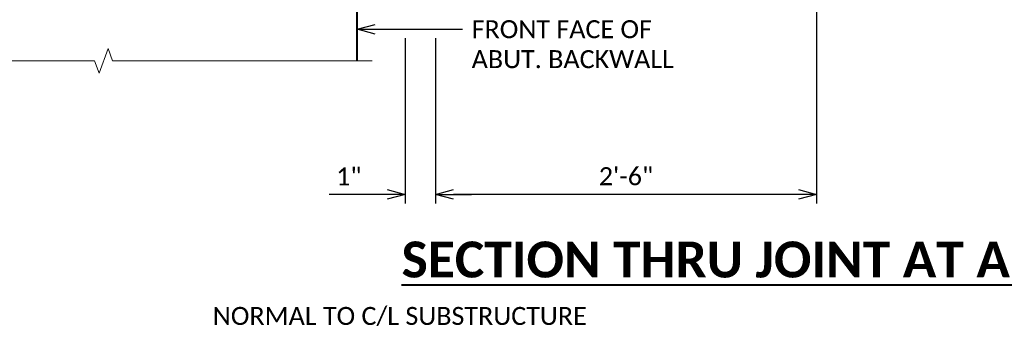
# Model space of a CAD drawing. Header units: metres. Extents: x -138 to 797, y -50 to 519.
# Tile 108 of 256: x -66 to 16, y 103 to 129. Entities that reach past the tile are written whole.
import ezdxf
from ezdxf import colors
from ezdxf.entities.mleader import LeaderData, LeaderLine
from ezdxf.enums import TextEntityAlignment as Align
from ezdxf.math import Vec2, Vec3

# ---------------------------------------------------------------- set-up
doc = ezdxf.new("R2010")
doc.units = ezdxf.units.M
doc.header["$MEASUREMENT"] = 0
for name, color, linetype, lineweight in [('B_ANNO_BREAK', 7, 'Continuous', 18), ('B_ANNO_DIM', 7, 'Continuous', 18), ('B_ANNO_TEXT', 7, 'Continuous', 18), ('B_ANNO_TEXT_TITLE', 7, 'Continuous', 40), ('B_DETAIL_OBJ', 7, 'Continuous', 40)]:
    doc.layers.add(name, color=color, linetype=linetype, lineweight=lineweight)
doc.styles.add('Annotative', font='calibri.ttf', dxfattribs={"height": 0.0625})
doc.styles.get("Standard").update_dxf_attribs({"font": 'calibri.ttf'})
doc.styles.add('Title', font='calibrib.ttf', dxfattribs={"height": 0.125})
doc.dimstyles.new('Annotative', dxfattribs={"dimscale": 0, "dimtxt": 0.0625, "dimasz": 0.0625, "dimexe": 0.03125, "dimexo": 0.03125, "dimgap": 0.03125, "dimtad": 1, "dimdec": 3, "dimzin": 3, "dimdsep": 46, "dimlunit": 4, "dimtxsty": 'Standard', "dimblk": 'OPEN30', "dimcen": 0.03125, "dimaunit": 1, "dimadec": 0, "dimazin": 3, "dimtfac": 0.75, "dimtdec": 3, "dimtofl": 0, "dimtmove": 0, "dimatfit": 3, "dimldrblk": 'OPEN30', "dimfxl": 1, "dimtfill": 1, "dimfrac": 1, "dimtolj": 1, "dimtzin": 0, "dimarcsym": 0})

# ---------------------------------------------------------------- blocks, each defined once
blk = doc.blocks.new('_Open30')
at = {"color": 0, "linetype": 'ByBlock', "lineweight": -2}
for p, q in [((-1, 0.268), (0, 0)), ((0, 0), (-1, -0.268)), ((0, 0), (-1, 0))]:
    blk.add_line(p, q, dxfattribs=at)
blk = doc.blocks.new('*D1013')
at = {"layer": 'B_ANNO_DIM', "color": 0, "lineweight": -2, "transparency": 16777216}
for p, q in [((113.127, 210.77), (113.127, 195.084)), ((113.127, 192.047), (113.127, 163.615)), ((81.366, 177.399), (81.366, 163.615)), ((111.627, 164.365), (82.866, 164.365))]:
    blk.add_line(p, q, dxfattribs=at)
at = {"layer": 'Defpoints', "color": 0, "transparency": 16777216}
for p in [(113.127, 211.52), (81.366, 178.149), (81.366, 164.365)]:
    blk.add_point(p, dxfattribs=at)
at = {"layer": 'B_ANNO_DIM', "color": 0, "lineweight": -2, "transparency": 16777216, "xscale": 1.5, "yscale": 1.5, "zscale": 1.5, "rotation": 180}
blk.add_blockref('_Open30', (81.366, 164.365), dxfattribs=at)
at = {"layer": 'B_ANNO_DIM', "color": 0, "lineweight": -2, "transparency": 16777216, "xscale": 1.5, "yscale": 1.5, "zscale": 1.5}
blk.add_blockref('_Open30', (113.127, 164.365), dxfattribs=at)
at = {"layer": 'B_ANNO_DIM', "color": 0, "transparency": 16777216, "insert": (97.246, 165.883), "char_height": 1.5, "attachment_point": 5, "bg_fill": 3, "box_fill_scale": 1.25, "bg_fill_color": 256, "bg_fill_true_color": 13158600, "bg_fill_transparency": 0}
blk.add_mtext('\\A1;2\'-6"', dxfattribs=at)
blk = doc.blocks.new('*D1017')
at = {"layer": 'B_ANNO_DIM', "color": 0, "lineweight": -2, "transparency": 16777216}
for p, q in [((78.823, 177.399), (78.823, 163.615)), ((77.323, 164.365), (72.494, 164.365)), ((82.866, 164.365), (84.366, 164.365))]:
    blk.add_line(p, q, dxfattribs=at)
at = {"layer": 'Defpoints', "color": 0, "transparency": 16777216}
for p in [(78.823, 178.149), (78.823, 164.365), (81.366, 164.365)]:
    blk.add_point(p, dxfattribs=at)
at = {"layer": 'B_ANNO_DIM', "color": 0, "lineweight": -2, "transparency": 16777216, "xscale": 1.5, "yscale": 1.5, "zscale": 1.5}
blk.add_blockref('_Open30', (78.823, 164.365), dxfattribs=at)
at = {"layer": 'B_ANNO_DIM', "color": 0, "lineweight": -2, "transparency": 16777216, "xscale": 1.5, "yscale": 1.5, "zscale": 1.5, "rotation": 180}
blk.add_blockref('_Open30', (81.366, 164.365), dxfattribs=at)
at = {"layer": 'B_ANNO_DIM', "color": 0, "transparency": 16777216, "insert": (74.126, 165.867), "char_height": 1.5, "attachment_point": 5, "bg_fill": 3, "box_fill_scale": 1.25, "bg_fill_color": 256, "bg_fill_true_color": 13158600, "bg_fill_transparency": 0}
blk.add_mtext('\\A1;1"', dxfattribs=at)
blk = doc.blocks.new('INS_JTSS_ATGRSDWK+SS_BASE')
at = {"layer": 'B_ANNO_BREAK', "flags": 128}
blk.add_lwpolyline([(76.0856, -140.9679), (54.4277, -140.9679), (54.0525, -139.937), (53.302, -141.9989), (52.9268, -140.9679), (33.8754, -140.9679)], dxfattribs=at)
at = {"layer": 'B_DETAIL_OBJ'}
blk.add_line((74.8246, -140.9679), (74.8246, -83.6412), dxfattribs=at)
at = {"style": 'Annotative'}
blk.add_attdef('DIM12', text='', height=1.5, rotation=90, dxfattribs=at).set_placement((9.8635, -92.4421), align=Align.MIDDLE_CENTER)
at = {"layer": 'B_ANNO_DIM', "lineweight": 30}
for tag, p in [('BAR1', (10.7294, -248.1165)), ('BAR3', (129.0984, -257.5272))]:
    blk.add_attdef(tag, text='', height=1.5, dxfattribs=at).set_placement(p, align=Align.TOP_LEFT)
at = {"layer": 'B_ANNO_DIM', "style": 'Annotative'}
for tag, p in [('BAR2', (96.1024, -274.8563)), ('BAR4', (122.9444, -296.1127))]:
    blk.add_attdef(tag, text='', height=1.5, dxfattribs=at).set_placement(p, align=Align.TOP_LEFT)
at = {"layer": 'B_ANNO_TEXT', "insert": (23.6859, -161.5088, 1.6845), "char_height": 1.5, "width": 109.373303, "attachment_point": 1, "line_spacing_factor": 0.9, "style": 'Annotative'}
blk.add_mtext('\\pxqc;NORMAL TO C/L SUBSTRUCTURE', dxfattribs=at)
at = {"layer": 'B_ANNO_TEXT', "style": 'Annotative'}
for tag, p in [('SS', (321.0554, -84.683)), ('BID#', (275.9705, -312.1489))]:
    blk.add_attdef(tag, p, '', height=1.5, dxfattribs=at)
at = {"layer": 'B_ANNO_TEXT_TITLE', "insert": (78.5266, -156.0487), "char_height": 3, "attachment_point": 1, "line_spacing_factor": 0.8, "style": 'Title'}
blk.add_mtext('\\pxqc;{\\LSECTION THRU JOINT AT ABUTMENT}', dxfattribs=at)
at = {"layer": 'B_ANNO_DIM'}
ml = blk.add_multileader_mtext('Standard', dxfattribs=at)
ml.set_content('FRONT FACE OF\\PABUT. BACKWALL', color=256)
ml.set_leader_properties()
ml.set_arrow_properties(name='OPEN30')
ml.build(insert=Vec2(0, 0))
ml.multileader.update_dxf_attribs({"text_right_attachment_type": 3, "dogleg_length": 0.0625, "arrow_head_size": 1.5, "scale": 24})
ctx = ml.context
ctx.base_point, ctx.scale, ctx.char_height, ctx.arrow_head_size, ctx.landing_gap_size, ctx.plane_origin = Vec3(83.6187, -138.338), 24, 1.5, 1.5, 0.75, Vec3(74.8246, -138.338)
ctx.right_attachment = 3
notes = []
notes.append((ctx, [(0, (1, 1, 0), (80.0092, -138.338), (1, 0), 3.6095, [(0, [(74.8246, -138.338), (78.1341, -138.338), (78.7591, -138.338)], 0, [])])]))
ctx.mtext.insert, ctx.mtext.flow_direction = Vec3(84.3687, -137.5771), 5
for ctx, leaders in notes:
    for number, flags, end, landing, length, lines in leaders:
        leader = LeaderData()
        leader.index, (leader.has_last_leader_line, leader.has_dogleg_vector, leader.attachment_direction) = number, flags
        leader.last_leader_point, leader.dogleg_vector, leader.dogleg_length = Vec3(end), Vec3(landing), length
        for number, points, colour, breaks in lines:
            line = LeaderLine()
            line.index, line.vertices, line.color, line.breaks = number, Vec3.list(points), colors.encode_raw_color(colour), breaks
            leader.lines.append(line)
        ctx.leaders.append(leader)
blk = doc.blocks.new('*U1006')
at = {"layer": 'B_ANNO_DIM'}
dim = blk.add_linear_dim(base=(81.3655, 164.3648), p1=(113.1271, 211.5203), p2=(81.3655, 178.1491), text='2\'-6"', dimstyle='Annotative', dxfattribs=at)
dim.commit()
dim.dimension.update_dxf_attribs({"geometry": '*D1013', "text_midpoint": (97.2463, 165.8833)})
dim = blk.add_linear_dim(base=(78.8235, 164.3648), p1=(81.3655, 164.3648), p2=(78.8235, 178.1491), text='1"', dimstyle='Annotative', dxfattribs=at)
dim.commit()
dim.dimension.update_dxf_attribs({"geometry": '*D1017', "text_midpoint": (74.1264, 164.3648), "dimtype": 160})

msp = doc.modelspace()

# ---------------------------------------------------------------- block references
msp.add_blockref('INS_JTSS_ATGRSDWK+SS_BASE', (-112.829, 266.839))

# ---------------------------------------------------------------- next in the draw order: block references
msp.add_blockref('*U1006', (-112.829, -49.648))

doc.saveas('drawing.dxf')
